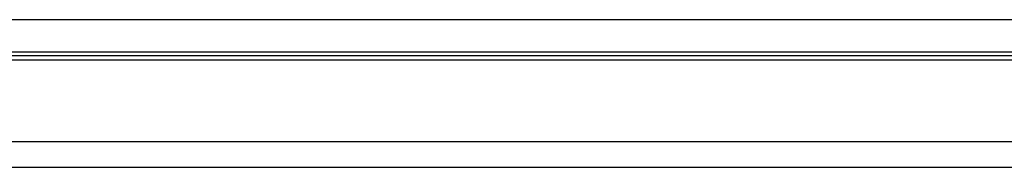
# Model space of a CAD drawing. Header units: millimetres. Extents: x 63 to 550, y -29 to 137.
# Tile 4 of 49: x 390 to 466, y -4 to 8. Entities that reach past the tile are written whole.
import ezdxf

# ---------------------------------------------------------------- set-up
doc = ezdxf.new("R2010")
doc.units = ezdxf.units.MM
doc.header["$LTSCALE"] = 0.15
doc.layers.add('2', color=7, linetype='CONTINUOUS', true_color=0xffffff)
doc.layers.add('OUT', color=3, linetype='CONTINUOUS')

msp = doc.modelspace()

# ---------------------------------------------------------------- linework, layer by layer
at = {"layer": '2', "color": 0, "linetype": 'Continuous'}
for p, q in [((298.718, 5.037), (544.976, 5.037)), ((298.939, 4.683), (544.976, 4.683)), ((300.58, -1.61), (544.976, -1.61)), ((244.976, -3.61), (544.976, -3.61))]:
    msp.add_line(p, q, dxfattribs=at)
at = {"layer": 'OUT', "color": 0}
for p, q in [((489.976, 7.79), (349.976, 7.79)), ((489.976, 5.29), (349.976, 5.29))]:
    msp.add_line(p, q, dxfattribs=at)

doc.saveas('drawing.dxf')
